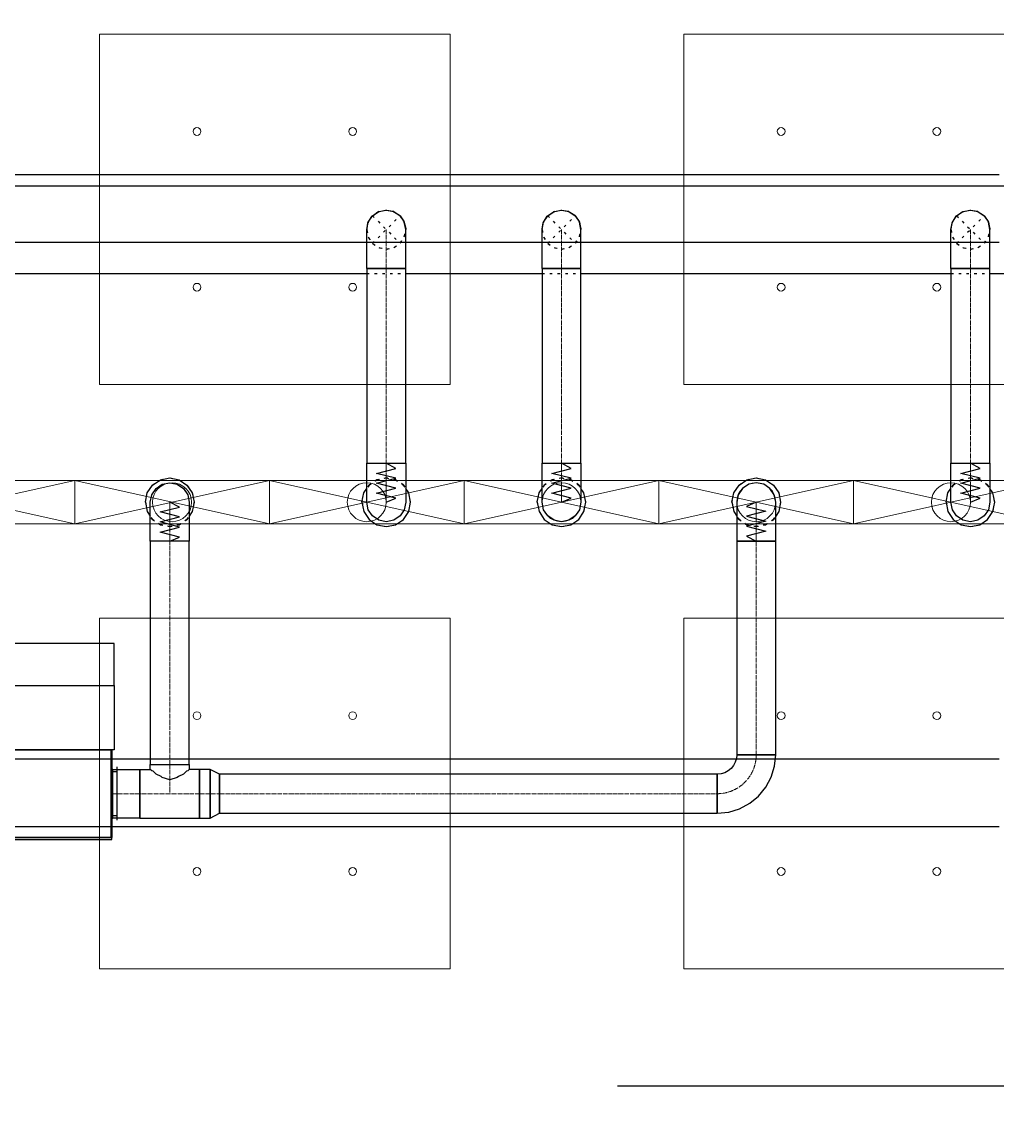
# Model space of a CAD drawing. Header units: centimetres. Extents: x -228435 to 46820, y -89367 to 152985.
# Tile 227 of 256: x -16338 to -11332, y 58793 to 64462. Entities that reach past the tile are written whole.
import ezdxf

# ---------------------------------------------------------------- set-up
doc = ezdxf.new("R2010")
doc.units = ezdxf.units.CM
doc.header["$LTSCALE"] = 50
doc.header["$PDMODE"] = 35
doc.header["$PDSIZE"] = 0.1
for name, pattern in [('CADVENT_CENTERLINE', [9.9, 7.4, -1, 0.5, -1]), ('CADVENT_HIDDEN', [0.8, 0.25, -0.55]), ('Kondygnacja  -0_5$0$HIDDEN', [9.525, 6.35, -3.175]), ('Kondygnacja  -0_5$0$HIDDEN2', [4.7625, 3.175, -1.5875]), ('Osie rzutów$0$DASHDOT2', [12.7, 6.35, -3.175, 0, -3.175])]:
    doc.linetypes.add(name, pattern=pattern)
doc.layers.get('0').update_dxf_attribs({"color": 8})
doc.layers.get('DEFPOINTS').update_dxf_attribs({"color": 8})
for name, color, linetype in [('01-103-Went PP_poziom-0_5$0$L_Nawiew', 250, 'Continuous'), ('bgde-nawiewDETAILS', 1, 'Continuous'), ('bgde-nawiewEXP', 250, 'Continuous'), ('bgde-nawiewHIDDEN', 250, 'Continuous'), ('bgde-wywiewSOL', 5, 'Continuous'), ('Kondygnacja  -0_5$0$ARCH_KONSTR_POWYŻEJ RZUTU', 8, 'Kondygnacja  -0_5$0$HIDDEN'), ('Kondygnacja  -0_5$0$ARCH_KONSTR_POWYŻEJ RZUTU_IST', 8, 'Kondygnacja  -0_5$0$HIDDEN2'), ('Osie rzutów$0$ARCH_INFO_OSIE_IST', 8, 'Osie rzutów$0$DASHDOT2'), ('Osie rzutów$0$ARCH_INFO_OSIE_OPISY_IST', 8, 'Continuous')]:
    doc.layers.add(name, color=color, linetype=linetype)
for name, color, linetype, lineweight in [('bgde-nawiewCEN', 7, 'Continuous', 13), ('bgde_nawiewnik', 11, 'Continuous', 5), ('Kondygnacja  -0_5$0$ARCH_INFO_WYMIARY', 8, 'Continuous', 9), ('SU Lampy kwadratowe  -05$0$ARCH_SUFITY_PODWIESZANE', 8, 'Continuous', 9)]:
    doc.layers.add(name, color=color, linetype=linetype, lineweight=lineweight)
doc.styles.add('Kondygnacja  -0_5$0$Romans', font='Romans.shx', dxfattribs={"width": 0.7})
doc.dimstyles.new('Kondygnacja  -0_5$0$Wymiary 1-100', dxfattribs={"dimtxt": 12, "dimasz": 10, "dimexe": 5, "dimexo": 0, "dimgap": 4, "dimtad": 1, "dimrnd": 0.5, "dimzin": 12, "dimdsep": 46, "dimtxsty": 'Kondygnacja  -0_5$0$Romans', "dimblk": 'Kondygnacja  -0_5$0$_Oblique', "dimcen": 10, "dimdle": 10, "dimclrt": 55, "dimazin": 0, "dimtfac": 1, "dimtmove": 1, "dimatfit": 3, "dimfxl": 8, "dimfxlon": 1, "dimtolj": 1, "dimtzin": 0, "dimarcsym": 0})

# ---------------------------------------------------------------- blocks, each defined once
blk = doc.blocks.new('Osie rzutów')
at = {"layer": 'Osie rzutów$0$ARCH_INFO_OSIE_IST', "ltscale": 10}
blk.add_line((4436.04, 10400), (13655, 10400), dxfattribs=at)
blk = doc.blocks.new('SU Lampy kwadratowe  -05$0$moduł sufitu')
at = {"layer": 'SU Lampy kwadratowe  -05$0$ARCH_SUFITY_PODWIESZANE'}
for points in [[(60, -60), (240, -60), (240, -240), (60, -240)], [(360, -60), (540, -60), (540, -240), (360, -240)], [(60, -360), (240, -360), (240, -540), (60, -540)], [(360, -360), (540, -360), (540, -540), (360, -540)]]:
    blk.add_lwpolyline(points, close=True, dxfattribs=at)
for centre in [(110, -110), (190, -110), (410, -110), (490, -110), (110, -190), (190, -190), (410, -190), (490, -190), (110, -410), (190, -410), (410, -410), (490, -410), (110, -490), (190, -490), (410, -490), (490, -490)]:
    blk.add_circle(centre, 2, dxfattribs=at)
blk = doc.blocks.new('SU Lampy kwadratowe  -05')
at = {"layer": 'SU Lampy kwadratowe  -05$0$ARCH_SUFITY_PODWIESZANE'}
blk.add_blockref('SU Lampy kwadratowe  -05$0$moduł sufitu', (10460, 11000), dxfattribs=at)
blk = doc.blocks.new('Kondygnacja  -0_5$0$konstrukcja istniejąca -0.5')
at = {"layer": 'Kondygnacja  -0_5$0$ARCH_KONSTR_POWYŻEJ RZUTU_IST', "ltscale": 10, "elevation": 0}
for points in [[(9938, 10867.89), (10982, 10867.89)], [(10982, 10832.89), (9938, 10832.89)]]:
    blk.add_lwpolyline(points, dxfattribs=at)
at = {"layer": 'Kondygnacja  -0_5$0$ARCH_KONSTR_POWYŻEJ RZUTU_IST', "ltscale": 10}
for points in [[(9938, 10567.89), (10982, 10567.89)], [(10982, 10532.89), (9938, 10532.89)]]:
    blk.add_lwpolyline(points, dxfattribs=at)
blk = doc.blocks.new('Kondygnacja  -0_5$0$_Oblique')
at = {"color": 0, "linetype": 'ByBlock', "lineweight": -2}
blk.add_line((-0.5, -0.5), (0.5, 0.5), dxfattribs=at)
blk = doc.blocks.new('*D212')
at = {"layer": 'DEFPOINTS', "color": 0}
for p in [(-30586.3, 81900), (-30681.1, 12489.5), (9064, 12489.5)]:
    blk.add_point(p, dxfattribs=at)
at = {"layer": 'Kondygnacja  -0_5$0$ARCH_INFO_WYMIARY', "color": 0, "lineweight": -2}
for p, q in [((-30681.1, 81910), (-30681.1, 12479.5)), ((-30673.1, 81900), (-30686.1, 81900)), ((-30673.1, 12489.5), (-30686.1, 12489.5))]:
    blk.add_line(p, q, dxfattribs=at)
at = {"layer": 'Kondygnacja  -0_5$0$ARCH_INFO_WYMIARY', "color": 0, "lineweight": -2, "xscale": 10, "yscale": 10, "zscale": 10}
for p, rotation in [((-30681.1, 81900), 90), ((-30681.1, 12489.5), 270)]:
    blk.add_blockref('Kondygnacja  -0_5$0$_Oblique', p, dxfattribs=dict(at, rotation=rotation))
at = {"layer": 'Kondygnacja  -0_5$0$ARCH_INFO_WYMIARY', "color": 55, "insert": (-30691.1, 47194.8), "char_height": 12, "attachment_point": 5, "rotation": 90, "style": 'Kondygnacja  -0_5$0$Romans'}
blk.add_mtext('\\A1;69410.5', dxfattribs=at)
blk = doc.blocks.new('A$C066D7839')
at = {"layer": 'bgde_nawiewnik'}
for p, q in [((-50, -11.15), (-50, 11.15)), ((-50, 11.15), (50, 11.15)), ((-50, -11.15), (50, 11.15)), ((50, -11.15), (-50, 11.15)), ((50, 11.15), (50, -11.15)), ((50, -11.15), (-50, -11.15))]:
    blk.add_line(p, q, dxfattribs=at)
blk.add_circle((0, 0), 10, dxfattribs=at)
blk = doc.blocks.new('A$C5B3E7367')
at = {"layer": '01-103-Went PP_poziom-0_5$0$L_Nawiew'}
h = blk.add_hatch(color=256, dxfattribs=at)
h.paths.add_polyline_path([(215, 704), (215, 674), (331.7, 674), (331.7, 612.1), (445.9, 689), (331.7, 765.9), (331.7, 704)])
h.paths.add_polyline_path([(48.3, 704), (48.3, 674), (215, 674), (215, 704)])
for p, q in [((215, 1525), (165, 1525)), ((165, 1525), (165, 1505)), ((165, 1505), (215, 1505)), ((215, 1400), (215, 1530)), ((545, 1530), (215, 1530)), ((215, 1530), (215, 1515)), ((545, 1400), (545, 1530)), ((243.8, 1452), (268.8, 1452)), ((256.2, 1452), (256.2, 1400)), ((326.2, 1452), (351.2, 1452)), ((338.8, 1452), (338.8, 1400)), ((408.8, 1452), (433.8, 1452)), ((421.2, 1452), (421.2, 1400)), ((491.2, 1452), (516.2, 1452)), ((503.8, 1452), (503.8, 1400)), ((0, 1378), (215, 1378)), ((0, 0), (0, 1378)), ((545, 1400), (215, 1400)), ((215, 1400), (215, 1378)), ((215, 1378), (215, 0)), ((545, 0), (545, 1400)), ((445.9, 689), (331.7, 765.9)), ((331.7, 704), (331.7, 765.9)), ((48.3, 704), (331.7, 704)), ((48.3, 704), (48.3, 674)), ((445.9, 689), (331.7, 612.1)), ((48.3, 674), (331.7, 674)), ((331.7, 612.1), (331.7, 674)), ((215, 0), (0, 0)), ((215, 0), (545, 0))]:
    blk.add_line(p, q, dxfattribs=at)
blk = doc.blocks.new('A$C53CA46B8')
at = {"layer": 'bgde-wywiewSOL'}
for p, q in [((112.9, 511.1), (-162.1, 511.1)), ((-137.1, 481.1), (-137.1, 511.1)), ((87.9, 481.1), (87.9, 511.1)), ((200.4, 481.1), (-249.6, 481.1)), ((-249.6, 481.1), (-249.6, -878.9)), ((200.4, 481.1), (200.4, -878.9)), ((200.4, -878.9), (-249.6, -878.9)), ((-137.1, -878.9), (-137.1, -908.9)), ((87.9, -878.9), (87.9, -908.9)), ((112.9, -908.9), (-162.1, -908.9))]:
    blk.add_line(p, q, dxfattribs=at)
at = {"layer": '01-103-Went PP_poziom-0_5$0$L_Nawiew'}
blk.add_blockref('A$C5B3E7367', (-794.6, -893.9), dxfattribs=at)

msp = doc.modelspace()

# ---------------------------------------------------------------- linework, layer by layer
at = {"layer": 'bgde-nawiewCEN', "linetype": 'CADVENT_CENTERLINE', "ltscale": 0.06}
for p, q in [((-14467.838, 63196.213), (-14467.838, 63396.213)), ((-13567.838, 63196.213), (-13567.838, 63396.213)), ((-11467.838, 63196.213), (-11467.838, 63396.213)), ((-14467.838, 63196.213), (-14467.838, 62196.041)), ((-13567.838, 63196.213), (-13567.838, 62196.041)), ((-11467.838, 63196.213), (-11467.838, 62196.041)), ((-14467.838, 62196.041), (-14467.838, 62177.345)), ((-13567.838, 62196.041), (-13567.838, 62177.345)), ((-11467.838, 62196.041), (-11467.838, 62177.345)), ((-14467.838, 62177.345), (-14467.838, 62126.234)), ((-14467.838, 62126.234), (-14467.838, 62098.441)), ((-13567.838, 62177.345), (-13567.838, 62126.234)), ((-13567.838, 62126.234), (-13567.838, 62098.441)), ((-11467.838, 62177.345), (-11467.838, 62126.234)), ((-11467.838, 62126.234), (-11467.838, 62098.441)), ((-14467.838, 62098.441), (-14467.838, 62074.915)), ((-14467.838, 62074.915), (-14467.838, 62055.3)), ((-13567.838, 62098.441), (-13567.838, 62074.915)), ((-13567.838, 62074.915), (-13567.838, 62055.3)), ((-11467.838, 62098.441), (-11467.838, 62074.915)), ((-11467.838, 62074.915), (-11467.838, 62055.3)), ((-14467.838, 62055.3), (-14467.838, 62039.241)), ((-14467.838, 62039.241), (-14467.838, 62026.382)), ((-14467.838, 62026.382), (-14467.838, 62016.367)), ((-14467.838, 62016.367), (-14467.838, 62008.841)), ((-13567.838, 62055.3), (-13567.838, 62039.241)), ((-13567.838, 62039.241), (-13567.838, 62026.382)), ((-13567.838, 62026.382), (-13567.838, 62016.367)), ((-13567.838, 62016.367), (-13567.838, 62008.841)), ((-11467.838, 62055.3), (-11467.838, 62039.241)), ((-11467.838, 62039.241), (-11467.838, 62026.382)), ((-11467.838, 62026.382), (-11467.838, 62016.367)), ((-11467.838, 62016.367), (-11467.838, 62008.841)), ((-15579.634, 61996.041), (-15579.634, 61995.567)), ((-15579.634, 61995.567), (-15579.634, 61994.441)), ((-15579.634, 61994.441), (-15579.634, 61992.248)), ((-15579.634, 61992.248), (-15579.634, 61988.634)), ((-15579.634, 61988.634), (-15579.634, 61983.241)), ((-15579.634, 61983.241), (-15579.634, 61975.715)), ((-15579.634, 61975.715), (-15579.634, 61965.7)), ((-15579.634, 61965.7), (-15579.634, 61952.841)), ((-14467.838, 62008.841), (-14467.838, 62003.448)), ((-14467.838, 62003.448), (-14467.838, 61999.834)), ((-14467.838, 61999.834), (-14467.838, 61997.641)), ((-14467.838, 61997.641), (-14467.838, 61996.515)), ((-14467.838, 61996.515), (-14467.838, 61996.041)), ((-13567.838, 62008.841), (-13567.838, 62003.448)), ((-13567.838, 62003.448), (-13567.838, 61999.834)), ((-13567.838, 61999.834), (-13567.838, 61997.641)), ((-13567.838, 61997.641), (-13567.838, 61996.515)), ((-13567.838, 61996.515), (-13567.838, 61996.041)), ((-12567.838, 61995.567), (-12567.838, 61996.041)), ((-12567.838, 61994.441), (-12567.838, 61995.567)), ((-12567.838, 61992.248), (-12567.838, 61994.441)), ((-12567.838, 61988.634), (-12567.838, 61992.248)), ((-12567.838, 61983.241), (-12567.838, 61988.634)), ((-12567.838, 61975.715), (-12567.838, 61983.241)), ((-12567.838, 61965.7), (-12567.838, 61975.715)), ((-12567.838, 61952.841), (-12567.838, 61965.7)), ((-11467.838, 62008.841), (-11467.838, 62003.448)), ((-11467.838, 62003.448), (-11467.838, 61999.834)), ((-11467.838, 61999.834), (-11467.838, 61997.641)), ((-11467.838, 61997.641), (-11467.838, 61996.515)), ((-11467.838, 61996.515), (-11467.838, 61996.041)), ((-15579.634, 61952.841), (-15579.634, 61936.782)), ((-15579.634, 61936.782), (-15579.634, 61917.167)), ((-15579.634, 61917.167), (-15579.634, 61893.641)), ((-12567.838, 61936.782), (-12567.838, 61952.841)), ((-12567.838, 61917.167), (-12567.838, 61936.782)), ((-12567.838, 61893.641), (-12567.838, 61917.167)), ((-15579.634, 61893.641), (-15579.634, 61865.848)), ((-15579.634, 61865.848), (-15579.634, 61814.737)), ((-12567.838, 61865.848), (-12567.838, 61893.641)), ((-12567.838, 61814.737), (-12567.838, 61865.848)), ((-15579.634, 61814.737), (-15579.634, 61796.041)), ((-15579.634, 60649.264), (-15579.634, 61796.041)), ((-12567.838, 61796.041), (-12567.838, 61814.737)), ((-12567.838, 60699.264), (-12567.838, 61796.041)), ((-15579.634, 60649.264), (-15579.634, 60499.264)), ((-15876.634, 60499.264), (-15872.634, 60499.264)), ((-15732.634, 60499.264), (-15872.634, 60499.264)), ((-15579.634, 60499.264), (-15732.634, 60499.264)), ((-15426.634, 60499.264), (-15579.634, 60499.264)), ((-15426.634, 60499.264), (-15323.634, 60499.264)), ((-15323.634, 60499.264), (-12767.838, 60499.264))]:
    msp.add_line(p, q, dxfattribs=at)
msp.add_arc((-12767.838, 60699.264), 200, 270, 0, dxfattribs=at)
at = {"layer": 'bgde-nawiewDETAILS', "linetype": 'CADVENT_HIDDEN'}
for p, q in [((-14538.549, 63325.502), (-14397.127, 63466.923)), ((-14538.549, 63466.923), (-14397.127, 63325.502)), ((-13638.549, 63325.502), (-13497.127, 63466.923)), ((-13638.549, 63466.923), (-13497.127, 63325.502)), ((-11538.549, 63325.502), (-11397.127, 63466.923)), ((-11538.549, 63466.923), (-11397.127, 63325.502))]:
    msp.add_line(p, q, dxfattribs=at)
at = {"layer": 'bgde-nawiewEXP', "linetype": 'Continuous'}
for points in [[(-17847.16, 63296.213), (-17847.16, 63496.213), (-17447.16, 63621.213), (-17447.16, 63171.213), (-17847.16, 63396.213), (-17447.16, 63621.213), (-3417.4, 63621.213), (-3417.4, 63171.213), (-4467.838, 63171.213)], [(-14560.226, 63434.481), (-14538.549, 63466.923), (-14506.106, 63488.6), (-14508.781, 63486.814)], [(-14535.495, 63468.188), (-14510.314, 63486.743), (-14472.436, 63496.107), (-14469.256, 63495.625)], [(-14506.106, 63488.6), (-14467.838, 63496.213), (-14437.161, 63490.11)], [(-14506.106, 63488.6), (-14467.838, 63496.213), (-14429.57, 63488.6), (-14432.724, 63489.228)], [(-14464.784, 63494.947), (-14433.858, 63490.262), (-14400.454, 63470.1), (-14398.546, 63467.511)], [(-14429.57, 63488.6), (-14397.127, 63466.923), (-14379.75, 63440.916)], [(-14429.57, 63488.6), (-14397.127, 63466.923), (-14375.45, 63434.481), (-14367.838, 63396.213)], [(-13660.226, 63434.481), (-13638.549, 63466.923), (-13606.106, 63488.6), (-13608.156, 63487.231)], [(-13660.226, 63434.481), (-13638.549, 63466.923), (-13611.218, 63485.185)], [(-13636.019, 63467.971), (-13609.352, 63487.188), (-13571.377, 63496.15), (-13568.943, 63495.755)], [(-13606.106, 63488.6), (-13567.838, 63496.213), (-13535.599, 63489.8)], [(-13606.106, 63488.6), (-13567.838, 63496.213), (-13529.57, 63488.6), (-13531.988, 63489.081)], [(-13565.308, 63495.165), (-13532.863, 63489.897), (-13499.674, 63469.381), (-13498.232, 63467.381)], [(-13529.57, 63488.6), (-13497.127, 63466.923), (-13478.866, 63439.593)], [(-13529.57, 63488.6), (-13497.127, 63466.923), (-13475.45, 63434.481), (-13467.838, 63396.213)], [(-11560.226, 63434.481), (-11538.549, 63466.923), (-11506.106, 63488.6), (-11508.309, 63487.129)], [(-11560.226, 63434.481), (-11538.549, 63466.923), (-11511.551, 63484.963)], [(-11535.882, 63468.028), (-11509.589, 63487.08), (-11471.637, 63496.14), (-11469.021, 63495.723)], [(-11506.106, 63488.6), (-11467.838, 63496.213), (-11435.992, 63489.878)], [(-11506.106, 63488.6), (-11467.838, 63496.213), (-11429.57, 63488.6), (-11432.168, 63489.117)], [(-11465.171, 63495.108), (-11433.107, 63489.988), (-11399.865, 63469.558), (-11398.31, 63467.413)], [(-11429.57, 63488.6), (-11397.127, 63466.923), (-11379.088, 63439.925)], [(-11429.57, 63488.6), (-11397.127, 63466.923), (-11375.45, 63434.481), (-11367.838, 63396.213)], [(-14567.838, 63196.213), (-14367.838, 63196.213), (-14367.838, 63396.213), (-14375.45, 63434.481), (-14377.237, 63437.155)], [(-14567.838, 63396.213), (-14560.226, 63434.481), (-14560.854, 63431.327)], [(-14566.573, 63399.267), (-14561.888, 63430.192), (-14541.725, 63463.597), (-14539.136, 63465.505)], [(-14560.226, 63434.481), (-14538.549, 63466.923), (-14512.542, 63484.301)], [(-14395.862, 63463.869), (-14377.308, 63438.689), (-14367.944, 63400.811), (-14368.426, 63397.631)], [(-13667.838, 63196.213), (-13467.838, 63196.213), (-13467.838, 63396.213), (-13475.45, 63434.481), (-13476.82, 63436.531)], [(-13667.838, 63396.213), (-13660.226, 63434.481), (-13660.707, 63432.063)], [(-13667.838, 63196.213), (-13667.838, 63396.213), (-13661.425, 63428.451)], [(-13666.79, 63398.742), (-13661.522, 63431.188), (-13641.007, 63464.377), (-13639.007, 63465.818)], [(-13496.08, 63464.393), (-13476.862, 63437.726), (-13467.901, 63399.751), (-13468.296, 63397.318)], [(-11567.838, 63196.213), (-11367.838, 63196.213), (-11367.838, 63396.213), (-11375.45, 63434.481), (-11376.922, 63436.684)], [(-11567.838, 63396.213), (-11560.226, 63434.481), (-11560.743, 63431.883)], [(-11566.733, 63398.88), (-11561.613, 63430.943), (-11541.184, 63464.186), (-11539.039, 63465.74)], [(-11396.023, 63464.256), (-11376.971, 63437.963), (-11367.91, 63400.011), (-11368.328, 63397.395)], [(-14567.838, 63196.213), (-14567.838, 63396.213), (-14561.736, 63426.89)], [(-11567.838, 63196.213), (-11567.838, 63396.213), (-11561.504, 63428.059)], [(-16467.838, 63171.213), (-14567.838, 63171.213)], [(-14367.838, 63171.213), (-13667.838, 63171.213)], [(-13467.838, 63171.213), (-11567.838, 63171.213)], [(-11367.838, 63171.213), (-10367.838, 63171.213)], [(-15704.634, 61996.041), (-15695.119, 62043.877), (-15668.023, 62084.429), (-15627.47, 62111.526), (-15579.634, 62121.041), (-15531.799, 62111.526), (-15491.246, 62084.429), (-15464.149, 62043.877), (-15454.634, 61996.041), (-15464.149, 61948.206), (-15479.634, 61925.031)], [(-12692.838, 61996.041), (-12683.323, 62043.877), (-12656.226, 62084.429), (-12615.674, 62111.526), (-12567.838, 62121.041), (-12520.003, 62111.526), (-12479.45, 62084.429), (-12452.353, 62043.877), (-12442.838, 61996.041), (-12452.353, 61948.206), (-12467.838, 61925.031)], [(-14592.838, 61996.041), (-14583.323, 61948.206), (-14556.226, 61907.653), (-14515.674, 61880.556), (-14467.838, 61871.041), (-14420.003, 61880.556), (-14379.45, 61907.653), (-14352.353, 61948.206), (-14342.838, 61996.041), (-14352.353, 62043.877), (-14367.838, 62067.051)], [(-14592.838, 61996.041), (-14583.323, 62043.877), (-14567.838, 62067.051)], [(-13692.838, 61996.041), (-13683.323, 61948.206), (-13656.226, 61907.653), (-13615.674, 61880.556), (-13567.838, 61871.041), (-13520.003, 61880.556), (-13479.45, 61907.653), (-13452.353, 61948.206), (-13442.838, 61996.041), (-13452.353, 62043.877), (-13467.838, 62067.051)], [(-13692.838, 61996.041), (-13683.323, 62043.877), (-13667.838, 62067.051)], [(-11592.838, 61996.041), (-11583.323, 61948.206), (-11556.226, 61907.653), (-11515.674, 61880.556), (-11467.838, 61871.041), (-11420.003, 61880.556), (-11379.45, 61907.653), (-11352.353, 61948.206), (-11342.838, 61996.041), (-11352.353, 62043.877), (-11367.838, 62067.051)], [(-11592.838, 61996.041), (-11583.323, 62043.877), (-11567.838, 62067.051)], [(-15704.634, 61996.041), (-15695.119, 61948.206), (-15679.634, 61925.031)], [(-12692.838, 61996.041), (-12683.323, 61948.206), (-12667.838, 61925.031)], [(-15876.634, 60374.264), (-15872.634, 60374.264), (-15872.634, 60624.264), (-15876.634, 60624.264)], [(-15732.634, 60374.264), (-15732.634, 60624.264), (-15679.634, 60624.264), (-15679.634, 60649.264), (-15479.634, 60649.264), (-15479.634, 60624.264), (-15487.246, 60616.652), (-15493.639, 60614.749), (-15508.924, 60599.465), (-15535.38, 60587.653), (-15541.366, 60581.667), (-15579.634, 60570.275), (-15617.903, 60581.667), (-15623.889, 60587.653), (-15650.345, 60599.465), (-15665.63, 60614.749), (-15672.022, 60616.652), (-15679.634, 60624.264)], [(-15732.634, 60374.264), (-15426.634, 60374.264), (-15426.634, 60624.264), (-15479.634, 60624.264)]]:
    msp.add_lwpolyline(points, dxfattribs=at)
for points in [[(-14567.838, 62196.041), (-14367.838, 62196.041), (-14367.838, 63196.212), (-14567.838, 63196.212)], [(-13667.838, 62196.041), (-13467.838, 62196.041), (-13467.838, 63196.212), (-13667.838, 63196.212)], [(-11567.838, 62196.041), (-11367.838, 62196.041), (-11367.838, 63196.212), (-11567.838, 63196.212)], [(-14567.838, 61999.834), (-14567.838, 62196.041), (-14367.838, 62196.041), (-14367.838, 61996.041), (-14375.45, 61957.773), (-14397.127, 61925.33), (-14429.57, 61903.653), (-14467.838, 61896.041), (-14506.106, 61903.653), (-14538.549, 61925.33), (-14560.226, 61957.773), (-14567.838, 61996.041), (-14567.838, 61997.641)], [(-13667.838, 62003.448), (-13667.838, 62196.041), (-13467.838, 62196.041), (-13467.838, 61996.041), (-13475.45, 61957.773), (-13497.127, 61925.33), (-13529.57, 61903.653), (-13567.838, 61896.041), (-13606.106, 61903.653), (-13638.549, 61925.33), (-13660.226, 61957.773), (-13667.838, 61996.041), (-13667.838, 61999.834)], [(-11567.838, 62003.448), (-11567.838, 62196.041), (-11367.838, 62196.041), (-11367.838, 61996.041), (-11375.45, 61957.773), (-11397.127, 61925.33), (-11429.57, 61903.653), (-11467.838, 61896.041), (-11506.106, 61903.653), (-11538.549, 61925.33), (-11560.226, 61957.773), (-11567.838, 61996.041), (-11567.838, 61999.834)], [(-15679.634, 61796.041), (-15679.634, 61996.041), (-15672.022, 62034.309), (-15650.345, 62066.752), (-15617.903, 62088.429), (-15579.634, 62096.041), (-15541.366, 62088.429), (-15508.924, 62066.752), (-15487.246, 62034.309), (-15479.634, 61996.041), (-15479.634, 61796.041), (-15672.022, 61796.041)], [(-12667.838, 61796.041), (-12467.838, 61796.041), (-12467.838, 61996.041), (-12475.45, 62034.309), (-12497.127, 62066.752), (-12529.57, 62088.429), (-12567.838, 62096.041), (-12606.106, 62088.429), (-12638.549, 62066.752), (-12660.226, 62034.309), (-12667.838, 61996.041), (-12667.838, 61814.737)], [(-15679.634, 60649.264), (-15479.634, 60649.264), (-15479.634, 61796.041), (-15679.634, 61796.041)], [(-12667.838, 60699.264), (-12467.838, 60699.264), (-12467.838, 61796.041), (-12667.838, 61796.041)], [(-17236.634, 60264.264), (-15876.634, 60264.264), (-15876.634, 60274.264), (-17236.634, 60274.264), (-17236.634, 60724.264), (-15876.634, 60724.264), (-15876.634, 60274.264), (-17236.634, 60274.264)], [(-12767.838, 60399.264), (-12709.311, 60405.029), (-12653.033, 60422.1), (-12601.167, 60449.823), (-12555.706, 60487.132), (-12518.397, 60532.593), (-12490.674, 60584.459), (-12473.603, 60640.737), (-12467.838, 60699.264), (-12667.838, 60699.264), (-12669.76, 60679.755), (-12675.45, 60660.996), (-12684.691, 60643.707), (-12697.127, 60628.554), (-12712.281, 60616.117), (-12729.57, 60606.876), (-12748.329, 60601.186), (-12767.838, 60599.264), (-12767.838, 60406.876)], [(-15872.634, 60374.264), (-15872.634, 60624.264), (-15732.635, 60624.264), (-15732.635, 60374.264)], [(-15426.634, 60374.264), (-15371.792, 60374.264), (-15371.792, 60624.264), (-15426.634, 60624.264), (-15426.634, 60383.779)], [(-15371.791, 60374.264), (-15323.634, 60399.264), (-15323.634, 60599.264), (-15371.791, 60624.264), (-15371.791, 60383.779)], [(-15323.634, 60399.264), (-12767.838, 60399.264), (-12767.838, 60599.264), (-15323.634, 60599.264), (-15323.634, 60406.876)]]:
    msp.add_lwpolyline(points, close=True, dxfattribs=at)
at = {"layer": 'bgde-nawiewEXP'}
for points in [[(-14467.838, 61996.041), (-14417.838, 62017.339), (-14517.838, 62042.701), (-14417.838, 62067.921), (-14517.838, 62093.206), (-14417.838, 62118.741), (-14517.838, 62144.1), (-14417.838, 62169.559), (-14467.838, 62196.041)], [(-13567.838, 61996.041), (-13517.838, 62017.339), (-13617.838, 62042.701), (-13517.838, 62067.921), (-13617.838, 62093.206), (-13517.838, 62118.741), (-13617.838, 62144.1), (-13517.838, 62169.559), (-13567.838, 62196.041)], [(-11467.838, 61996.041), (-11417.838, 62017.339), (-11517.838, 62042.701), (-11417.838, 62067.921), (-11517.838, 62093.206), (-11417.838, 62118.741), (-11517.838, 62144.1), (-11417.838, 62169.559), (-11467.838, 62196.041)], [(-15579.634, 61796.041), (-15529.634, 61816.137), (-15629.634, 61842.233), (-15529.634, 61868.265), (-15629.634, 61894.526), (-15529.634, 61920.598), (-15629.634, 61946.018), (-15529.634, 61971.041), (-15579.634, 61996.041)], [(-12567.838, 61996.041), (-12617.838, 61974.743), (-12517.838, 61949.382), (-12617.838, 61924.161), (-12517.838, 61898.876), (-12617.838, 61873.341), (-12517.838, 61847.982), (-12617.838, 61822.523), (-12567.838, 61796.041)]]:
    msp.add_lwpolyline(points, dxfattribs=at)
at = {"layer": 'bgde-nawiewHIDDEN', "linetype": 'CADVENT_HIDDEN'}
for points in [[(-14512.542, 63484.301), (-14508.781, 63486.814)], [(-14469.256, 63495.625), (-14464.784, 63494.947)], [(-14437.161, 63490.11), (-14432.724, 63489.228)], [(-13611.218, 63485.185), (-13608.156, 63487.231)], [(-13568.943, 63495.755), (-13565.308, 63495.165)], [(-13535.599, 63489.8), (-13531.988, 63489.081)], [(-11511.551, 63484.963), (-11508.309, 63487.129)], [(-11469.021, 63495.723), (-11465.171, 63495.108)], [(-11435.992, 63489.878), (-11432.168, 63489.117)], [(-14561.736, 63426.89), (-14560.854, 63431.327)], [(-14539.136, 63465.505), (-14535.495, 63468.188)], [(-14398.546, 63467.511), (-14395.862, 63463.869)], [(-14379.75, 63440.916), (-14377.237, 63437.155)], [(-13661.425, 63428.451), (-13660.707, 63432.063)], [(-13639.007, 63465.818), (-13636.019, 63467.971)], [(-13498.232, 63467.381), (-13496.08, 63464.393)], [(-13478.866, 63439.593), (-13476.82, 63436.531)], [(-11561.504, 63428.059), (-11560.743, 63431.883)], [(-11539.039, 63465.74), (-11535.882, 63468.028)], [(-11398.31, 63467.413), (-11396.023, 63464.256)], [(-11379.088, 63439.925), (-11376.922, 63436.684)], [(-14567.838, 63396.213), (-14560.226, 63357.944), (-14538.549, 63325.502), (-14506.106, 63303.825), (-14467.838, 63296.213), (-14429.57, 63303.825), (-14397.127, 63325.502), (-14375.45, 63357.944), (-14367.838, 63396.213)], [(-14567.732, 63391.614), (-14566.573, 63399.267)], [(-14567.732, 63391.614), (-14558.369, 63353.736), (-14535.223, 63322.325), (-14501.818, 63302.163), (-14463.24, 63296.318), (-14425.362, 63305.682), (-14393.951, 63328.828), (-14373.788, 63362.233), (-14368.426, 63397.631)], [(-13667.838, 63396.213), (-13660.226, 63357.944), (-13638.549, 63325.502), (-13606.106, 63303.825), (-13567.838, 63296.213), (-13529.57, 63303.825), (-13497.127, 63325.502), (-13475.45, 63357.944), (-13467.838, 63396.213)], [(-13667.775, 63392.674), (-13666.79, 63398.742)], [(-13667.775, 63392.674), (-13658.814, 63354.699), (-13636.002, 63323.044), (-13602.813, 63302.528), (-13564.3, 63296.275), (-13526.325, 63305.237), (-13494.67, 63328.048), (-13474.154, 63361.237), (-13468.296, 63397.318)], [(-11567.838, 63396.213), (-11560.226, 63357.944), (-11538.549, 63325.502), (-11506.106, 63303.825), (-11467.838, 63296.213), (-11429.57, 63303.825), (-11397.127, 63325.502), (-11375.45, 63357.944), (-11367.838, 63396.213)], [(-11567.766, 63392.414), (-11566.733, 63398.88)], [(-11567.766, 63392.414), (-11558.706, 63354.462), (-11535.811, 63322.867), (-11502.569, 63302.437), (-11464.039, 63296.285), (-11426.088, 63305.345), (-11394.492, 63328.239), (-11374.063, 63361.482), (-11368.328, 63397.395)], [(-14567.838, 63171.213), (-14367.838, 63171.213)], [(-13667.838, 63171.213), (-13467.838, 63171.213)], [(-11567.838, 63171.213), (-11367.838, 63171.213)], [(-15704.634, 61996.041), (-15695.119, 62043.877), (-15668.023, 62084.429), (-15627.47, 62111.526), (-15579.634, 62121.041), (-15531.799, 62111.526), (-15491.246, 62084.429), (-15464.149, 62043.877), (-15454.634, 61996.041), (-15464.149, 61948.206), (-15491.246, 61907.653), (-15531.799, 61880.556), (-15579.634, 61871.041), (-15627.47, 61880.556), (-15668.023, 61907.653), (-15627.47, 61880.556), (-15579.634, 61871.041), (-15531.799, 61880.556), (-15491.246, 61907.653), (-15479.634, 61925.031)], [(-14592.838, 61996.041), (-14583.323, 61948.206), (-14556.226, 61907.653), (-14515.674, 61880.556), (-14467.838, 61871.041), (-14420.003, 61880.556), (-14379.45, 61907.653), (-14352.353, 61948.206), (-14342.838, 61996.041), (-14352.353, 62043.877), (-14379.45, 62084.429), (-14420.003, 62111.526), (-14467.838, 62121.041), (-14515.674, 62111.526), (-14556.226, 62084.429), (-14567.838, 62067.051)], [(-14592.838, 61996.041), (-14583.323, 62043.877), (-14556.226, 62084.429), (-14515.674, 62111.526), (-14467.838, 62121.041), (-14420.003, 62111.526), (-14379.45, 62084.429), (-14367.838, 62067.051)], [(-13692.838, 61996.041), (-13683.323, 61948.206), (-13656.226, 61907.653), (-13615.674, 61880.556), (-13567.838, 61871.041), (-13520.003, 61880.556), (-13479.45, 61907.653), (-13452.353, 61948.206), (-13442.838, 61996.041), (-13452.353, 62043.877), (-13479.45, 62084.429), (-13520.003, 62111.526), (-13567.838, 62121.041), (-13615.674, 62111.526), (-13656.226, 62084.429), (-13667.838, 62067.051)], [(-13692.838, 61996.041), (-13683.323, 62043.877), (-13656.226, 62084.429), (-13615.674, 62111.526), (-13567.838, 62121.041), (-13520.003, 62111.526), (-13479.45, 62084.429), (-13467.838, 62067.051)], [(-12692.838, 61996.041), (-12683.323, 62043.877), (-12656.226, 62084.429), (-12615.674, 62111.526), (-12567.838, 62121.041), (-12520.003, 62111.526), (-12479.45, 62084.429), (-12452.353, 62043.877), (-12442.838, 61996.041), (-12452.353, 61948.206), (-12479.45, 61907.653), (-12520.003, 61880.556), (-12567.838, 61871.041), (-12615.674, 61880.556), (-12656.226, 61907.653), (-12615.674, 61880.556), (-12567.838, 61871.041), (-12520.003, 61880.556), (-12479.45, 61907.653), (-12467.838, 61925.031)], [(-11592.838, 61996.041), (-11583.323, 61948.206), (-11556.226, 61907.653), (-11515.674, 61880.556), (-11467.838, 61871.041), (-11420.003, 61880.556), (-11379.45, 61907.653), (-11352.353, 61948.206), (-11342.838, 61996.041), (-11352.353, 62043.877), (-11379.45, 62084.429), (-11420.003, 62111.526), (-11467.838, 62121.041), (-11515.674, 62111.526), (-11556.226, 62084.429), (-11567.838, 62067.051)], [(-11592.838, 61996.041), (-11583.323, 62043.877), (-11556.226, 62084.429), (-11515.674, 62111.526), (-11467.838, 62121.041), (-11420.003, 62111.526), (-11379.45, 62084.429), (-11367.838, 62067.051)], [(-15704.634, 61996.041), (-15695.119, 61948.206), (-15668.023, 61907.653), (-15679.634, 61925.031)], [(-12692.838, 61996.041), (-12683.323, 61948.206), (-12656.226, 61907.653), (-12667.838, 61925.031)], [(-15876.634, 60374.264), (-15876.634, 60624.264)]]:
    msp.add_lwpolyline(points, dxfattribs=at)

# ---------------------------------------------------------------- block references
at = {"layer": '01-103-Went PP_poziom-0_5$0$L_Nawiew', "xscale": 10, "yscale": 10, "zscale": 10}
for p in [(-16567.836, 61996.041, 742.119), (-15567.836, 61996.041, 742.119), (-14567.836, 61996.041, 742.119), (-13567.836, 61996.041, 742.119), (-12567.836, 61996.041, 742.119), (-11567.836, 61996.041, 742.119)]:
    msp.add_blockref('A$C066D7839', p, dxfattribs=at)
at = {"layer": '01-103-Went PP_poziom-0_5$0$L_Nawiew', "xscale": -1, "rotation": 90}
msp.add_blockref('A$C53CA46B8', (-16759.011, 60475.569, 210.499), dxfattribs=at)
at = {"layer": 'Kondygnacja  -0_5$0$ARCH_KONSTR_POWYŻEJ RZUTU', "xscale": 10, "yscale": 10, "zscale": 10}
msp.add_blockref('Kondygnacja  -0_5$0$konstrukcja istniejąca -0.5', (-121140, -45000), dxfattribs=at)
at = {"layer": 'Osie rzutów$0$ARCH_INFO_OSIE_OPISY_IST', "xscale": 10, "yscale": 10, "zscale": 10}
msp.add_blockref('Osie rzutów', (-121140, -45000), dxfattribs=at)
at = {"layer": 'SU Lampy kwadratowe  -05$0$ARCH_SUFITY_PODWIESZANE', "xscale": 10, "yscale": 10, "zscale": 10}
msp.add_blockref('SU Lampy kwadratowe  -05', (-121140, -45000), dxfattribs=at)

# ---------------------------------------------------------------- dimensions: what is measured, and where the dimension line sits
at = {"layer": 'Kondygnacja  -0_5$0$ARCH_INFO_WYMIARY'}
dim = msp.add_linear_dim(base=(-30681.114, 12489.5), p1=(-30586.301, 81900), p2=(9064, 12489.5), angle=90, dimstyle='Kondygnacja  -0_5$0$Wymiary 1-100', dxfattribs=at)
dim.commit()
dim.dimension.update_dxf_attribs({"geometry": '*D212', "text_midpoint": (-30691.114, 47194.75)})

doc.saveas('drawing.dxf')
